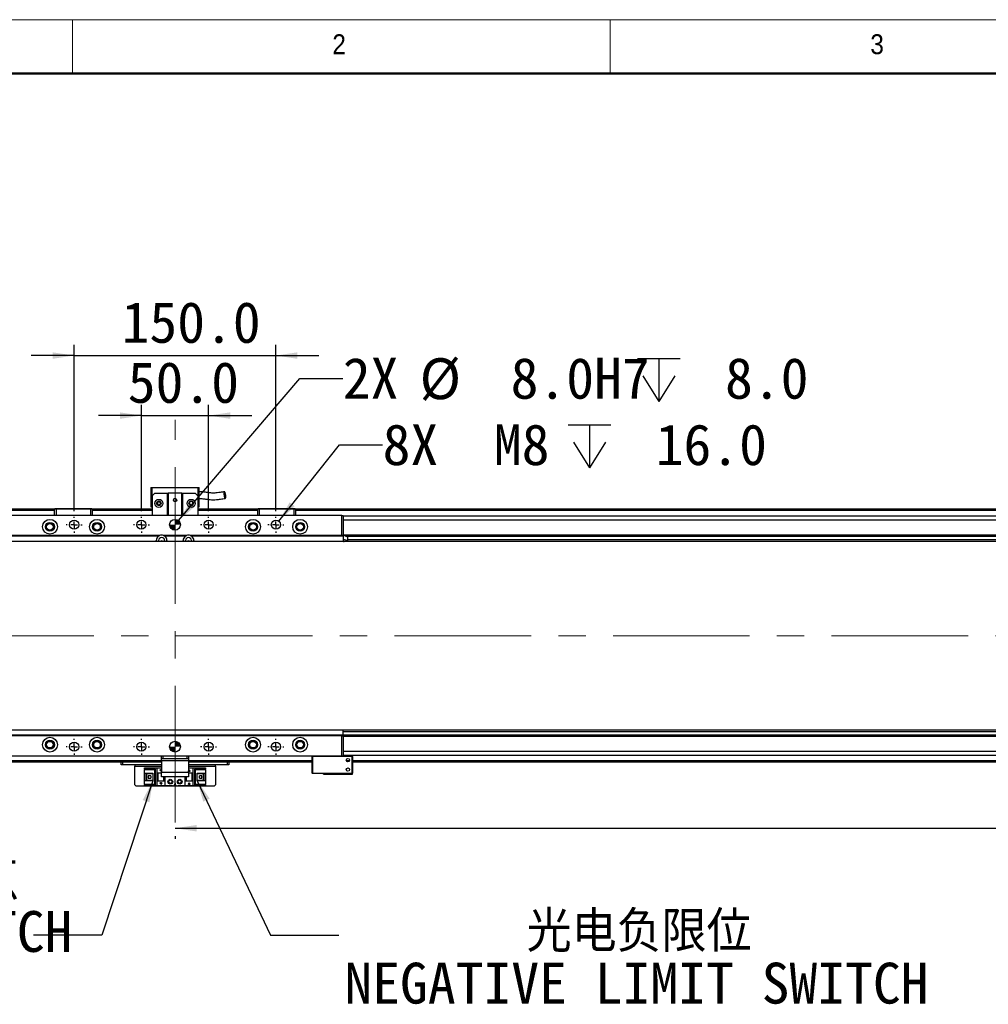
# Model space of a CAD drawing. Header units: millimetres. Extents: x 40 to 3320, y 40 to 2336.
# Tile 4 of 11: x 441 to 1161, y 1604 to 2336. Entities that reach past the tile are written whole.
import ezdxf

# ---------------------------------------------------------------- set-up
doc = ezdxf.new("R2010")
doc.units = ezdxf.units.MM
doc.header["$LTSCALE"] = 8
doc.linetypes.add('CENTERX2', pattern=[20.32, 12.7, -2.54, 2.54, -2.54])
doc.layers.add('DIMNS', color=7, linetype='Continuous')
doc.styles.add('SLDTEXTSTYLE0', font='Gothic.ttf', dxfattribs={"width": 0.913})
doc.styles.add('SLDTEXTSTYLE10', font='txt')
doc.styles.add('SLDTEXTSTYLE7', font='txt')
doc.styles.add('SLDTEXTSTYLE9', font='txt', dxfattribs={"bigfont": 'bigfont'})
doc.dimstyles.new('SLDDIMSTYLE0', dxfattribs={"dimtxt": 30.4, "dimasz": 16, "dimexe": 0, "dimexo": 0.0625, "dimgap": 7.6, "dimtad": 2, "dimdec": 1, "dimrnd": 1e-09, "dimzin": 4, "dimdsep": 46, "dimtxsty": 'SLDTEXTSTYLE7', "dimsah": 1, "dimcen": 0.09, "dimadec": 0, "dimazin": 1, "dimtfac": 1, "dimtdec": 1, "dimtmove": 0, "dimatfit": 0, "dimfxl": 0, "dimfrac": 2, "dimtolj": 1, "dimtzin": 12, "dimarcsym": 0})
doc.dimstyles.new('SLDDIMSTYLE1', dxfattribs={"dimtxt": 30.4, "dimasz": 16, "dimexe": 0, "dimexo": 0.0625, "dimgap": 7.6, "dimtad": 2, "dimdec": 1, "dimrnd": 1e-09, "dimzin": 4, "dimdsep": 46, "dimtxsty": 'SLDTEXTSTYLE7', "dimsah": 1, "dimcen": 0.09, "dimadec": 0, "dimazin": 1, "dimtfac": 1, "dimtdec": 1, "dimtofl": 0, "dimtmove": 0, "dimatfit": 3, "dimfxl": 0, "dimfrac": 2, "dimtolj": 1, "dimtzin": 12, "dimarcsym": 0})
doc.dimstyles.new('SLDDIMSTYLE3', dxfattribs={"dimtxt": 0.18, "dimasz": 16, "dimexe": 0, "dimexo": 0.0625, "dimgap": 0, "dimtad": 0, "dimtih": 1, "dimtoh": 1, "dimdec": 0, "dimrnd": 1e-09, "dimzin": 0, "dimdsep": 46, "dimtxsty": 'Standard', "dimsah": 1, "dimcen": 0.09, "dimadec": 0, "dimazin": 0, "dimtfac": 16, "dimtdec": 0, "dimtofl": 0, "dimtmove": 0, "dimatfit": 3, "dimfxl": 0, "dimfrac": 2, "dimtolj": 1, "dimtzin": 0, "dimarcsym": 0})
doc.dimstyles.new('SLDDIMSTYLE5', dxfattribs={"dimtxt": 30.4, "dimasz": 16, "dimexe": 0, "dimexo": 0.0625, "dimgap": 7.6, "dimtad": 0, "dimtih": 1, "dimtoh": 1, "dimdec": 1, "dimrnd": 1e-09, "dimzin": 4, "dimdsep": 46, "dimtxsty": 'SLDTEXTSTYLE7', "dimsah": 1, "dimcen": 0, "dimadec": 0, "dimazin": 1, "dimtfac": 1, "dimtdec": 1, "dimtofl": 0, "dimtmove": 0, "dimatfit": 3, "dimfxl": 0, "dimfrac": 2, "dimtolj": 1, "dimtzin": 12, "dimarcsym": 0})
doc.dimstyles.new('SLDDIMSTYLE6', dxfattribs={"dimtxt": 30.4, "dimasz": 16, "dimexe": 0, "dimexo": 0.0625, "dimgap": 7.6, "dimtad": 0, "dimtih": 1, "dimtoh": 1, "dimdec": 6, "dimrnd": 1e-09, "dimzin": 12, "dimdsep": 46, "dimtxsty": 'SLDTEXTSTYLE7', "dimsah": 1, "dimcen": 0, "dimadec": 0, "dimazin": 3, "dimtfac": 1, "dimtdec": 1, "dimtofl": 0, "dimtmove": 0, "dimatfit": 3, "dimfxl": 0, "dimfrac": 2, "dimtolj": 1, "dimtzin": 12, "dimarcsym": 0})

# ---------------------------------------------------------------- blocks, each defined once
blk = doc.blocks.new('_D_17')
at = {"layer": 'DIMNS'}
for p, q in [((531.35, 1970.69), (531.35, 2049.68)), ((581.35, 1970.69), (581.35, 2049.68)), ((531.35, 2041.68), (499.35, 2041.68)), ((531.35, 2041.68), (581.35, 2041.68)), ((581.35, 2041.68), (613.35, 2041.68))]:
    blk.add_line(p, q, dxfattribs=at)
for points in [[(531.35, 2041.68), (515.35, 2044.08), (515.35, 2039.28)], [(581.35, 2041.68), (597.35, 2039.28), (597.35, 2044.08)]]:
    blk.add_solid(points, dxfattribs=at)
at = {"layer": 'DIMNS', "insert": (521.2, 2081.57), "char_height": 30.4, "attachment_point": 1, "style": 'SLDTEXTSTYLE7'}
blk.add_mtext('50.0', dxfattribs=at)
blk = doc.blocks.new('_D_18')
at = {"layer": 'DIMNS'}
for p, q in [((481.35, 1970.69), (481.35, 2094.31)), ((631.35, 1970.69), (631.35, 2094.31)), ((481.35, 2086.31), (449.35, 2086.31)), ((481.35, 2086.31), (631.35, 2086.31)), ((631.35, 2086.31), (663.35, 2086.31))]:
    blk.add_line(p, q, dxfattribs=at)
for points in [[(481.35, 2086.31), (465.35, 2088.71), (465.35, 2083.91)], [(631.35, 2086.31), (647.35, 2083.91), (647.35, 2088.71)]]:
    blk.add_solid(points, dxfattribs=at)
at = {"layer": 'DIMNS', "insert": (516.6, 2126.19), "char_height": 30.4, "attachment_point": 1, "style": 'SLDTEXTSTYLE7'}
blk.add_mtext('150.0', dxfattribs=at)
blk = doc.blocks.new('SW_SYMBOL_HOLE_DEPTH')
at = {"layer": 'DIMNS', "color": 0}
for p, q in [((0, 7000), (6400, 7000)), ((3200, 7000), (3200, 600)), ((800, 4440), (3200, 600)), ((5600, 4440), (3200, 600))]:
    blk.add_line(p, q, dxfattribs=at)
blk = doc.blocks.new('_D_19')
at = {"layer": 'DIMNS'}
for p, q in [((558.94, 1963.57), (649.07, 2069.32)), ((649.07, 2069.32), (681.07, 2069.32))]:
    blk.add_line(p, q, dxfattribs=at)
blk.add_solid([(558.94, 1963.57), (571.15, 1974.19), (567.5, 1977.3)], dxfattribs=at)
at = {"layer": 'DIMNS', "xscale": 0.004985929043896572, "yscale": 0.004985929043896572, "zscale": 0.004985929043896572}
blk.add_blockref('SW_SYMBOL_HOLE_DEPTH', (900.14, 2049.19), dxfattribs=at)
at = {"layer": 'DIMNS', "char_height": 30.4, "attachment_point": 1, "style": 'SLDTEXTSTYLE7'}
for s, insert in [('2X ', (681.07, 2084.63)), ('%%c', (738.24, 2084.34)), (' 8.0H7', (785.21, 2084.63)), (' 8.0', (944.64, 2084.63))]:
    blk.add_mtext(s, dxfattribs=dict(at, insert=insert))
blk = doc.blocks.new('_D_20')
at = {"layer": 'DIMNS'}
for p, q in [((633.47, 1963.19), (678.7, 2019.97)), ((678.7, 2019.97), (710.7, 2019.97))]:
    blk.add_line(p, q, dxfattribs=at)
blk.add_solid([(633.47, 1963.19), (645.31, 1974.21), (641.56, 1977.2)], dxfattribs=at)
at = {"layer": 'DIMNS', "xscale": 0.004985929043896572, "yscale": 0.004985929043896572, "zscale": 0.004985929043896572}
blk.add_blockref('SW_SYMBOL_HOLE_DEPTH', (848.56, 1999.85), dxfattribs=at)
at = {"layer": 'DIMNS', "char_height": 30.4, "attachment_point": 1, "style": 'SLDTEXTSTYLE7'}
for s, insert in [('8X  M8 ', (710.7, 2035.29)), (' 16.0', (893.06, 2035.29))]:
    blk.add_mtext(s, dxfattribs=dict(at, insert=insert))
blk = doc.blocks.new('_D_22')
at = {"layer": 'DIMNS'}
for p, q in [((556.35, 1734.92), (2296.35, 1734.92)), ((556.35, 1729.12), (556.35, 1726.92)), ((2296.35, 1727.57), (2296.35, 1726.92))]:
    blk.add_line(p, q, dxfattribs=at)
for points in [[(556.35, 1734.92), (572.35, 1732.52), (572.35, 1737.32)], [(2296.35, 1734.92), (2280.35, 1737.32), (2280.35, 1732.52)]]:
    blk.add_solid(points, dxfattribs=at)
at = {"layer": 'DIMNS', "insert": (1435.23, 1774.81), "char_height": 30.4, "attachment_point": 1, "style": 'SLDTEXTSTYLE7'}
blk.add_mtext('1740.0', dxfattribs=at)
blk = doc.blocks.new('SW_NOTE_8')
at = {"layer": 'DIMNS', "color": 0, "char_height": 30.4, "attachment_point": 1}
for s, insert, style in [('  光电原点', (-198.44, 56.29), 'SLDTEXTSTYLE9'), ('HOME SWITCH', (-198.44, 17.89), 'SLDTEXTSTYLE10')]:
    blk.add_mtext(s, dxfattribs=dict(at, insert=insert, style=style))
blk = doc.blocks.new('SW_NOTE_9')
at = {"layer": 'DIMNS', "color": 0, "char_height": 30.4, "attachment_point": 1}
for s, insert, style in [('     光电负限位', (4.09, 17.95), 'SLDTEXTSTYLE9'), ('NEGATIVE LIMIT SWITCH', (4.09, -20.45), 'SLDTEXTSTYLE10')]:
    blk.add_mtext(s, dxfattribs=dict(at, insert=insert, style=style))
blk = doc.blocks.new('SW_CENTERMARKSYMBOL_0')
at = {"layer": 'DIMNS', "color": 0}
for p, q in [((-5.08, 0), (-5.94, 0)), ((0, 0), (-2.54, 0)), ((0, 5.08), (0, 5.94)), ((0, 0), (0, 2.54)), ((0, 0), (0, -2.54)), ((0, 0), (2.54, 0)), ((5.08, 0), (5.94, 0)), ((0, -5.08), (0, -5.94))]:
    blk.add_line(p, q, dxfattribs=at)
blk = doc.blocks.new('SW_CENTERMARKSYMBOL_1')
at = {"layer": 'DIMNS', "color": 0}
for p, q in [((-5.08, 0), (-5.94, 0)), ((0, 0), (-2.54, 0)), ((0, 5.08), (0, 5.94)), ((0, 0), (0, 2.54)), ((0, 0), (0, -2.54)), ((0, 0), (2.54, 0)), ((5.08, 0), (5.94, 0)), ((0, -5.08), (0, -5.94))]:
    blk.add_line(p, q, dxfattribs=at)
blk = doc.blocks.new('SW_CENTERMARKSYMBOL_2')
at = {"layer": 'DIMNS', "color": 0}
for p, q in [((-5.08, 0), (-5.94, 0)), ((0, 0), (-2.54, 0)), ((0, 5.08), (0, 5.94)), ((0, 0), (0, 2.54)), ((0, 0), (0, -2.54)), ((0, 0), (2.54, 0)), ((5.08, 0), (5.94, 0)), ((0, -5.08), (0, -5.94))]:
    blk.add_line(p, q, dxfattribs=at)
blk = doc.blocks.new('SW_CENTERMARKSYMBOL_3')
at = {"layer": 'DIMNS', "color": 0}
for p, q in [((-5.08, 0), (-5.94, 0)), ((0, 0), (-2.54, 0)), ((0, 5.08), (0, 5.94)), ((0, 0), (0, 2.54)), ((0, 0), (0, -2.54)), ((0, 0), (2.54, 0)), ((5.08, 0), (5.94, 0)), ((0, -5.08), (0, -5.94))]:
    blk.add_line(p, q, dxfattribs=at)
blk = doc.blocks.new('SW_CENTERMARKSYMBOL_4')
at = {"layer": 'DIMNS', "color": 0}
for p, q in [((-5.08, 0), (-5.94, 0)), ((0, 0), (-2.54, 0)), ((0, 5.08), (0, 5.94)), ((0, 0), (0, 2.54)), ((0, 0), (0, -2.54)), ((0, 0), (2.54, 0)), ((5.08, 0), (5.94, 0)), ((0, -5.08), (0, -5.94))]:
    blk.add_line(p, q, dxfattribs=at)
blk = doc.blocks.new('SW_CENTERMARKSYMBOL_5')
at = {"layer": 'DIMNS', "color": 0}
for p, q in [((-5.08, 0), (-5.94, 0)), ((0, 0), (-2.54, 0)), ((0, 5.08), (0, 5.94)), ((0, 0), (0, 2.54)), ((0, 0), (0, -2.54)), ((0, 0), (2.54, 0)), ((5.08, 0), (5.94, 0)), ((0, -5.08), (0, -5.94))]:
    blk.add_line(p, q, dxfattribs=at)
blk = doc.blocks.new('SW_CENTERMARKSYMBOL_6')
at = {"layer": 'DIMNS', "color": 0}
for p, q in [((-5.08, 0), (-5.94, 0)), ((0, 0), (-2.54, 0)), ((0, 5.08), (0, 5.94)), ((0, 0), (0, 2.54)), ((0, 0), (0, -2.54)), ((0, 0), (2.54, 0)), ((5.08, 0), (5.94, 0)), ((0, -5.08), (0, -5.94))]:
    blk.add_line(p, q, dxfattribs=at)
blk = doc.blocks.new('SW_CENTERMARKSYMBOL_7')
at = {"layer": 'DIMNS', "color": 0}
for p, q in [((-5.08, 0), (-5.94, 0)), ((0, 0), (-2.54, 0)), ((0, 5.08), (0, 5.94)), ((0, 0), (0, 2.54)), ((0, 0), (0, -2.54)), ((0, 0), (2.54, 0)), ((5.08, 0), (5.94, 0)), ((0, -5.08), (0, -5.94))]:
    blk.add_line(p, q, dxfattribs=at)
blk = doc.blocks.new('SW_DOWELSYMBOL_2')
at = {"linetype": 'Continuous', "lineweight": 18}
h = blk.add_hatch(color=0, dxfattribs=at)
edge = h.paths.add_edge_path(flags=0)
edge.add_arc((0, 0), 4, 180, 270)
edge.add_line((0, -4), (0, 0))
edge.add_line((0, 0), (-4, 0))
h = blk.add_hatch(color=0, dxfattribs=at)
edge = h.paths.add_edge_path(flags=0)
edge.add_arc((0, 0), 4, 0, 90)
edge.add_line((0, 4), (0, 0))
edge.add_line((0, 0), (4, 0))
at = {"layer": 'DIMNS', "color": 0}
blk.add_circle((0, 0), 4, dxfattribs=at)
blk = doc.blocks.new('SW_DOWELSYMBOL_3')
at = {"linetype": 'Continuous', "lineweight": 18}
h = blk.add_hatch(color=0, dxfattribs=at)
edge = h.paths.add_edge_path(flags=0)
edge.add_arc((0, 0), 4, 180, 270)
edge.add_line((0, -4), (0, 0))
edge.add_line((0, 0), (-4, 0))
h = blk.add_hatch(color=0, dxfattribs=at)
edge = h.paths.add_edge_path(flags=0)
edge.add_arc((0, 0), 4, 0, 90)
edge.add_line((0, 4), (0, 0))
edge.add_line((0, 0), (4, 0))
at = {"layer": 'DIMNS', "color": 0}
blk.add_circle((0, 0), 4, dxfattribs=at)

msp = doc.modelspace()

# ---------------------------------------------------------------- linework, layer by layer
at = {"color": 7, "linetype": 'Continuous', "lineweight": 18}
for p, q in [((3320, 2336), (40, 2336)), ((480, 2296), (480, 2336)), ((880, 2336), (880, 2296)), ((80, 2296), (3280, 2296))]:
    msp.add_line(p, q, dxfattribs=at)
at = {"color": 7, "linetype": 'Continuous', "lineweight": 50}
msp.add_line((3280, 2296), (80, 2296), dxfattribs=at)
at = {"color": 7, "linetype": 'Continuous', "lineweight": 25}
for p, q in [((538.3486719, 1988.3266009), (539.3486888, 1988.3266009)), ((538.3486719, 1988.3266009), (538.3486719, 1973.926603)), ((539.3486888, 1981.9266043), (539.3486888, 1988.3266009)), ((539.3486888, 1988.3266009), (573.3486981, 1988.3266009)), ((541.3486929, 1983.9266009), (539.3486888, 1981.9266043)), ((541.3486929, 1983.9266009), (550.8486898, 1983.9266009)), ((550.8486898, 1967.5266064), (550.8486898, 1983.9266009)), ((550.8486898, 1983.9266009), (551.3486833, 1983.9266009)), ((551.3486833, 1983.9266009), (551.3486833, 1967.5266064)), ((561.3486738, 1983.9266009), (551.3486833, 1983.9266009)), ((561.3486738, 1967.5266064), (561.3486738, 1983.9266009)), ((561.3486738, 1983.9266009), (561.8486971, 1983.9266009)), ((561.8486971, 1983.9266009), (561.8486971, 1967.5266064)), ((561.8486971, 1983.9266009), (571.348694, 1983.9266009)), ((573.3486981, 1981.9266043), (571.348694, 1983.9266009)), ((573.3486981, 1988.3266009), (574.3486852, 1988.3266009)), ((573.3486981, 1988.3266009), (573.3486981, 1981.9266043)), ((574.3486852, 1973.926603), (574.3486852, 1988.3266009)), ((539.3486888, 1981.9266043), (539.3486888, 1967.5266064)), ((573.3486981, 1981.9266043), (573.3486981, 1967.5266064)), ((466.8486685, 1972.0266006), (388.3486957, 1972.0266006)), ((388.3486957, 1971.5266071), (466.8486685, 1971.5266071)), ((466.8486685, 1972.226604), (467.1486885, 1972.5266017)), ((467.8486855, 1972.226604), (466.8486685, 1972.226604)), ((466.8486685, 1967.5266064), (466.8486685, 1972.226604)), ((467.1486885, 1972.5266017), (467.9729612, 1972.5266017)), ((467.8486855, 1972.226604), (467.9729612, 1972.5266017)), ((493.8486786, 1972.226604), (467.8486855, 1972.226604)), ((467.8486855, 1972.226604), (467.8486855, 1967.5266064)), ((467.9729612, 1972.5266017), (493.7244327, 1972.5266017)), ((493.8486786, 1972.226604), (493.7244327, 1972.5266017)), ((493.7244327, 1972.5266017), (494.5486755, 1972.5266017)), ((494.8486955, 1972.226604), (493.8486786, 1972.226604)), ((493.8486786, 1967.5266064), (493.8486786, 1972.226604)), ((494.5486755, 1972.5266017), (494.8486955, 1972.226604)), ((494.8486955, 1972.226604), (494.8486955, 1967.5266064)), ((539.3486888, 1972.0266006), (494.8486955, 1972.0266006)), ((494.8486955, 1971.8266047), (539.3486888, 1971.8266047)), ((494.8486955, 1971.6266013), (539.3486888, 1971.6266013)), ((494.8486955, 1971.5266071), (539.3486888, 1971.5266071)), ((538.3486719, 1973.926603), (539.3486888, 1973.926603)), ((573.3486981, 1973.926603), (574.3486852, 1973.926603)), ((617.8486914, 1972.0266006), (573.3486981, 1972.0266006)), ((573.3486981, 1971.8266047), (617.8486914, 1971.8266047)), ((573.3486981, 1971.6266013), (617.8486914, 1971.6266013)), ((573.3486981, 1971.5266071), (617.8486914, 1971.5266071)), ((617.8486914, 1972.226604), (618.1486816, 1972.5266017)), ((618.8486786, 1972.226604), (617.8486914, 1972.226604)), ((617.8486914, 1967.5266064), (617.8486914, 1972.226604)), ((618.1486816, 1972.5266017), (618.9729542, 1972.5266017)), ((618.8486786, 1972.226604), (618.9729542, 1972.5266017)), ((618.8486786, 1972.226604), (618.8486786, 1967.5266064)), ((644.8486716, 1972.226604), (618.8486786, 1972.226604)), ((618.9729542, 1972.5266017), (644.7244258, 1972.5266017)), ((644.8486716, 1972.226604), (644.7244258, 1972.5266017)), ((644.7244258, 1972.5266017), (645.5486686, 1972.5266017)), ((644.8486716, 1967.5266064), (644.8486716, 1972.226604)), ((645.8486886, 1972.226604), (644.8486716, 1972.226604)), ((645.5486686, 1972.5266017), (645.8486886, 1972.226604)), ((645.8486886, 1972.226604), (645.8486886, 1967.5266064)), ((2206.8487377, 1972.0266006), (645.8486886, 1972.0266006)), ((645.8486886, 1971.8266047), (2206.8487377, 1971.8266047)), ((645.8486886, 1971.6266013), (2206.8487377, 1971.6266013)), ((645.8486886, 1971.5266071), (2206.8487377, 1971.5266071)), ((680.3486765, 1967.5266064), (432.3486955, 1967.5266064)), ((680.3486765, 1952.5266058), (680.3486765, 1967.5266064)), ((680.3486765, 1967.5266064), (681.3486786, 1967.5266064)), ((681.3486786, 1967.5266064), (681.3486786, 1952.5266058)), ((2171.3486881, 1967.0266054), (681.3486786, 1967.0266054)), ((2439.8486585, 1948.0266042), (412.8487081, 1948.0266042)), ((543.9486773, 1952.0266048), (431.3486786, 1952.0266048)), ((544.8288293, 1952.5266058), (432.3486955, 1952.5266058)), ((542.34868, 1948.0266042), (542.34868, 1948.8266028)), ((544.0986724, 1948.0266042), (544.0986724, 1948.8266028)), ((564.8288102, 1952.5266058), (547.8685469, 1952.5266058)), ((548.598674, 1948.8266028), (548.598674, 1948.0266042)), ((563.948688, 1952.0266048), (548.7486691, 1952.0266048)), ((550.3486962, 1948.8266028), (550.3486962, 1948.0266042)), ((562.3486907, 1948.0266042), (562.3486907, 1948.8266028)), ((564.0986831, 1948.0266042), (564.0986831, 1948.8266028)), ((680.3486765, 1952.5266058), (567.8685577, 1952.5266058)), ((568.5986848, 1948.8266028), (568.5986848, 1948.0266042)), ((681.3486786, 1952.0266048), (568.7486798, 1952.0266048)), ((570.3486771, 1948.8266028), (570.3486771, 1948.0266042)), ((681.3486786, 1952.5266058), (680.3486765, 1952.5266058)), ((681.3486786, 1953.0266068), (2171.3486881, 1953.0266068)), ((681.3486786, 1952.5266058), (681.3486786, 1952.0266048)), ((681.3486786, 1952.0266048), (681.3486786, 1948.0266042)), ((2171.3486881, 1952.596604), (682.8335495, 1952.596604)), ((683.5992605, 1952.0225145), (2171.3486881, 1952.0225145)), ((684.7509415, 1948.500625), (684.9486948, 1951.328776)), ((2171.3486881, 1949.2446921), (684.8029614, 1949.2446921)), ((412.8487081, 1808.0266036), (2439.8486585, 1808.0266036)), ((681.3486786, 1804.0266029), (681.3486786, 1808.0266036)), ((681.3486786, 1804.0266029), (431.3486786, 1804.0266029)), ((680.3486765, 1803.5266019), (432.3486955, 1803.5266019)), ((680.3486765, 1788.5266013), (680.3486765, 1803.5266019)), ((680.3486765, 1803.5266019), (681.3486786, 1803.5266019)), ((681.3486786, 1806.8085156), (2167.8943605, 1806.8085156)), ((2169.0981359, 1804.0306933), (681.3486786, 1804.0306933)), ((681.3486786, 1804.0266029), (681.3486786, 1803.5266019)), ((681.3486786, 1803.5266019), (681.3486786, 1788.5266013)), ((2169.8638172, 1803.4566037), (681.3486786, 1803.4566037)), ((2171.3486881, 1803.0266009), (681.3486786, 1803.0266009)), ((680.3486765, 1788.5266013), (432.3486955, 1788.5266013)), ((546.3486881, 1786.5266047), (546.3486881, 1788.5266013)), ((547.3486752, 1786.5266047), (546.3486881, 1786.5266047)), ((546.3486881, 1785.0266017), (546.3486881, 1786.5266047)), ((547.3486752, 1788.5266013), (547.3486752, 1786.5266047)), ((565.3486819, 1786.5266047), (547.3486752, 1786.5266047)), ((565.3486819, 1786.5266047), (565.3486819, 1788.5266013)), ((566.348669, 1786.5266047), (565.3486819, 1786.5266047)), ((566.348669, 1788.5266013), (566.348669, 1786.5266047)), ((566.348669, 1786.5266047), (566.348669, 1785.0266017)), ((658.6486966, 1788.5266013), (658.3486766, 1788.2266037)), ((658.3486766, 1775.8266024), (658.3486766, 1788.2266037)), ((658.6486966, 1788.2266037), (658.3486766, 1788.2266037)), ((658.6486966, 1788.2266037), (658.7729425, 1788.5266013)), ((658.6486966, 1788.2266037), (658.6486966, 1775.8266024)), ((688.0486877, 1788.2266037), (658.6486966, 1788.2266037)), ((681.3486786, 1788.5266013), (680.3486765, 1788.5266013)), ((2171.3486881, 1789.0266023), (681.3486786, 1789.0266023)), ((681.3486786, 1788.8266064), (688.3486778, 1788.8266064)), ((681.3486786, 1788.5266013), (687.924412, 1788.5266013)), ((688.0486877, 1788.2266037), (687.924412, 1788.5266013)), ((687.924412, 1788.5266013), (688.0486877, 1788.5266013)), ((688.3486778, 1788.2266037), (688.0486877, 1788.5266013)), ((688.0486877, 1775.8266024), (688.0486877, 1788.2266037)), ((688.3486778, 1788.2266037), (688.0486877, 1788.2266037)), ((688.3486778, 1788.2266037), (688.3486778, 1788.8266064)), ((688.3486778, 1788.2266037), (688.3486778, 1775.8266024)), ((546.3486881, 1784.0266071), (388.3486957, 1784.0266071)), ((516.3486869, 1782.026603), (516.3486869, 1784.0266071)), ((517.348674, 1782.026603), (516.3486869, 1782.026603)), ((517.348674, 1784.0266071), (517.348674, 1782.026603)), ((546.3486881, 1782.026603), (517.348674, 1782.026603)), ((526.3486774, 1782.026603), (526.3486774, 1781.026601)), ((526.3486774, 1767.2266058), (526.3486774, 1781.026601)), ((533.6486966, 1778.9266027), (533.6486966, 1779.7266014)), ((533.6486966, 1779.7266014), (542.8486735, 1779.7266014)), ((541.9486732, 1778.9266027), (533.6486966, 1778.9266027)), ((533.6486966, 1778.9266027), (533.6486966, 1778.4266017)), ((541.4486796, 1778.4266017), (541.9486732, 1778.9266027)), ((541.9486732, 1767.1266041), (541.9486732, 1778.9266027)), ((542.8486735, 1779.7266014), (542.8486735, 1776.0266058)), ((542.8486735, 1779.7266014), (546.3486881, 1779.7266014)), ((566.348669, 1785.0266017), (546.3486881, 1785.0266017)), ((546.3486881, 1785.0266017), (546.3486881, 1776.5266068)), ((566.348669, 1785.0266017), (566.348669, 1776.5266068)), ((658.3486766, 1784.0266071), (566.348669, 1784.0266071)), ((595.3486831, 1782.026603), (566.348669, 1782.026603)), ((566.348669, 1779.7266014), (569.8486836, 1779.7266014)), ((569.8486836, 1776.0266058), (569.8486836, 1779.7266014)), ((569.8486836, 1779.7266014), (579.0486903, 1779.7266014)), ((579.0486903, 1778.9266027), (570.7486839, 1778.9266027)), ((570.7486839, 1778.9266027), (571.2486775, 1778.4266017)), ((570.7486839, 1778.9266027), (570.7486839, 1767.1266041)), ((579.0486903, 1779.7266014), (579.0486903, 1778.9266027)), ((579.0486903, 1778.4266017), (579.0486903, 1778.9266027)), ((586.3486797, 1781.026601), (586.3486797, 1782.026603)), ((586.3486797, 1781.026601), (586.3486797, 1767.2266058)), ((595.3486831, 1782.026603), (595.3486831, 1784.0266071)), ((596.3486702, 1782.026603), (595.3486831, 1782.026603)), ((596.3486702, 1784.0266071), (596.3486702, 1782.026603)), ((2169.3487138, 1784.0266071), (688.3486778, 1784.0266071)), ((541.4486796, 1778.4266017), (533.6486966, 1778.4266017)), ((533.6486966, 1775.8266024), (533.6486966, 1778.4266017)), ((533.6486966, 1775.8266024), (539.8486824, 1775.8266024)), ((533.6486966, 1770.2266045), (533.6486966, 1775.8266024)), ((534.9486739, 1770.2266045), (534.9486739, 1775.8266024)), ((535.4486973, 1775.4766039), (535.4486973, 1775.8266024)), ((539.8486824, 1775.4766039), (535.4486973, 1775.4766039)), ((535.4486973, 1770.5766029), (535.4486973, 1775.4766039)), ((538.2486851, 1773.8266058), (536.4086897, 1773.8266058)), ((536.4086897, 1773.8266058), (536.4086897, 1772.2266011)), ((536.4086897, 1772.2266011), (538.2486851, 1772.2266011)), ((538.2486851, 1773.8266058), (538.2486851, 1772.2266011)), ((539.8486824, 1775.8266024), (539.8486824, 1770.2266045)), ((541.4486796, 1767.6266051), (541.4486796, 1778.4266017)), ((542.8486735, 1776.0266058), (546.3486881, 1776.0266058)), ((542.8486735, 1776.0266058), (542.8486735, 1770.0266011)), ((543.3486969, 1776.0266058), (543.3486969, 1770.0266011)), ((543.6486871, 1776.0266058), (543.6486871, 1770.0266011)), ((545.2486844, 1778.2266058), (545.4486878, 1778.2266058)), ((545.8486945, 1777.0266004), (545.2486844, 1778.2266058)), ((545.4486878, 1778.6266051), (546.2486715, 1778.6266051)), ((545.4486878, 1778.2266058), (545.4486878, 1778.6266051)), ((546.3486881, 1778.0266024), (545.8486945, 1777.0266004)), ((546.2486715, 1778.6266051), (546.2486715, 1778.2266058)), ((546.2486715, 1778.2266058), (546.3486881, 1778.2266058)), ((546.3486881, 1776.5266068), (566.348669, 1776.5266068)), ((546.3486881, 1773.0266071), (546.3486881, 1776.5266068)), ((566.348669, 1773.0266071), (546.3486881, 1773.0266071)), ((548.0486722, 1770.0266011), (548.0486722, 1773.0266071)), ((548.3486921, 1770.0266011), (548.3486921, 1773.0266071)), ((548.8486857, 1773.0266071), (548.8486857, 1770.0266011)), ((556.3486786, 1768.3266021), (556.3486786, 1773.0266071)), ((563.8486714, 1770.0266011), (563.8486714, 1773.0266071)), ((564.3486948, 1773.0266071), (564.3486948, 1770.0266011)), ((564.6486849, 1773.0266071), (564.6486849, 1770.0266011)), ((566.348669, 1777.6266031), (566.8486924, 1778.6266051)), ((566.4486856, 1777.4266071), (566.348669, 1777.4266071)), ((566.348669, 1776.5266068), (566.348669, 1773.0266071)), ((566.348669, 1776.0266058), (569.8486836, 1776.0266058)), ((566.4486856, 1777.0266004), (566.4486856, 1777.4266071)), ((567.2486693, 1777.0266004), (566.4486856, 1777.0266004)), ((566.8486924, 1778.6266051), (567.4486727, 1777.4266071)), ((567.2486693, 1777.4266071), (567.2486693, 1777.0266004)), ((567.4486727, 1777.4266071), (567.2486693, 1777.4266071)), ((569.04867, 1770.0266011), (569.04867, 1776.0266058)), ((569.34869, 1770.0266011), (569.34869, 1776.0266058)), ((569.8486836, 1770.0266011), (569.8486836, 1776.0266058)), ((571.2486775, 1778.4266017), (571.2486775, 1767.6266051)), ((579.0486903, 1778.4266017), (571.2486775, 1778.4266017)), ((572.8486747, 1775.8266024), (579.0486903, 1775.8266024)), ((572.8486747, 1770.2266045), (572.8486747, 1775.8266024)), ((577.2486896, 1775.4766039), (572.8486747, 1775.4766039)), ((576.2886972, 1773.8266058), (574.448672, 1773.8266058)), ((574.448672, 1772.2266011), (574.448672, 1773.8266058)), ((574.448672, 1772.2266011), (576.2886972, 1772.2266011)), ((576.2886972, 1772.2266011), (576.2886972, 1773.8266058)), ((577.2486896, 1775.8266024), (577.2486896, 1775.4766039)), ((577.2486896, 1775.4766039), (577.2486896, 1770.5766029)), ((577.7486832, 1775.8266024), (577.7486832, 1770.2266045)), ((579.0486903, 1778.4266017), (579.0486903, 1775.8266024)), ((579.0486903, 1775.8266024), (579.0486903, 1770.2266045)), ((658.3486766, 1775.8266024), (658.6486966, 1775.8266024)), ((658.6486966, 1775.5266048), (658.3486766, 1775.8266024)), ((658.6486966, 1775.8266024), (688.0486877, 1775.8266024)), ((658.6486966, 1775.8266024), (658.7729425, 1775.5266048)), ((658.7729425, 1775.5266048), (658.6486966, 1775.5266048)), ((687.924412, 1775.5266048), (658.7729425, 1775.5266048)), ((666.8486864, 1775.2266071), (666.8486864, 1775.5266048)), ((666.8486864, 1775.2266071), (688.3486778, 1775.2266071)), ((688.0486877, 1775.8266024), (687.924412, 1775.5266048)), ((688.0486877, 1775.5266048), (687.924412, 1775.5266048)), ((688.0486877, 1775.8266024), (688.3486778, 1775.8266024)), ((688.3486778, 1775.8266024), (688.0486877, 1775.5266048)), ((688.3486778, 1775.2266071), (688.3486778, 1775.8266024)), ((526.3486774, 1767.2266058), (527.3486943, 1766.2266038)), ((585.3486926, 1766.2266038), (527.3486943, 1766.2266038)), ((539.8486824, 1770.2266045), (533.6486966, 1770.2266045)), ((533.6486966, 1767.6266051), (533.6486966, 1770.2266045)), ((533.6486966, 1767.6266051), (541.4486796, 1767.6266051)), ((533.6486966, 1767.6266051), (533.6486966, 1767.1266041)), ((533.6486966, 1767.1266041), (541.9486732, 1767.1266041)), ((533.6486966, 1766.3266055), (533.6486966, 1767.1266041)), ((542.8486735, 1766.3266055), (533.6486966, 1766.3266055)), ((535.4486973, 1770.2266045), (535.4486973, 1770.5766029)), ((535.4486973, 1770.5766029), (539.8486824, 1770.5766029)), ((541.9486732, 1767.1266041), (541.4486796, 1767.6266051)), ((548.8486857, 1770.0266011), (542.8486735, 1770.0266011)), ((542.8486735, 1770.0266011), (542.8486735, 1766.3266055)), ((548.8486857, 1766.3266055), (542.8486735, 1766.3266055)), ((545.2486844, 1768.6266072), (545.4486878, 1768.6266072)), ((545.8486945, 1767.4266018), (545.2486844, 1768.6266072)), ((545.4486878, 1769.0266065), (546.2486715, 1769.0266065)), ((545.4486878, 1768.6266072), (545.4486878, 1769.0266065)), ((546.4486749, 1768.6266072), (545.8486945, 1767.4266018)), ((546.2486715, 1769.0266065), (546.2486715, 1768.6266072)), ((546.2486715, 1768.6266072), (546.4486749, 1768.6266072)), ((548.8486857, 1770.0266011), (548.8486857, 1766.3266055)), ((554.3486745, 1766.3266055), (548.8486857, 1766.3266055)), ((563.8486714, 1766.3266055), (558.3486826, 1766.3266055)), ((563.8486714, 1766.3266055), (563.8486714, 1770.0266011)), ((569.8486836, 1770.0266011), (563.8486714, 1770.0266011)), ((569.8486836, 1766.3266055), (563.8486714, 1766.3266055)), ((566.2486822, 1767.8266011), (566.8486924, 1769.0266065)), ((566.4486856, 1767.8266011), (566.2486822, 1767.8266011)), ((566.4486856, 1767.4266018), (566.4486856, 1767.8266011)), ((567.2486693, 1767.4266018), (566.4486856, 1767.4266018)), ((566.8486924, 1769.0266065), (567.4486727, 1767.8266011)), ((567.2486693, 1767.8266011), (567.2486693, 1767.4266018)), ((567.4486727, 1767.8266011), (567.2486693, 1767.8266011)), ((569.8486836, 1766.3266055), (569.8486836, 1770.0266011)), ((579.0486903, 1766.3266055), (569.8486836, 1766.3266055)), ((571.2486775, 1767.6266051), (570.7486839, 1767.1266041)), ((570.7486839, 1767.1266041), (579.0486903, 1767.1266041)), ((571.2486775, 1767.6266051), (579.0486903, 1767.6266051)), ((572.8486747, 1770.5766029), (577.2486896, 1770.5766029)), ((579.0486903, 1770.2266045), (572.8486747, 1770.2266045)), ((577.2486896, 1770.5766029), (577.2486896, 1770.2266045)), ((579.0486903, 1770.2266045), (579.0486903, 1767.6266051)), ((579.0486903, 1767.1266041), (579.0486903, 1767.6266051)), ((579.0486903, 1767.1266041), (579.0486903, 1766.3266055)), ((585.3486926, 1766.2266038), (586.3486797, 1767.2266058))]:
    msp.add_line(p, q, dxfattribs=at)
at = {"color": 8, "linetype": 'Continuous', "lineweight": 25}
for p, q in [((466.8486685, 1971.0266061), (388.3486957, 1971.0266061)), ((539.3486888, 1971.0266061), (494.8486955, 1971.0266061)), ((617.8486914, 1971.0266061), (573.3486981, 1971.0266061)), ((2206.8487377, 1971.0266061), (645.8486886, 1971.0266061)), ((2171.3486881, 1964.0266068), (681.3486786, 1964.0266068)), ((2171.3486881, 1792.0266009), (681.3486786, 1792.0266009)), ((546.3486881, 1785.0266017), (388.3486957, 1785.0266017)), ((526.3486774, 1781.026601), (546.3486881, 1781.026601)), ((658.3486766, 1785.0266017), (566.348669, 1785.0266017)), ((566.348669, 1781.026601), (586.3486797, 1781.026601)), ((685.9943242, 1785.0266017), (683.7030322, 1785.0266017)), ((2169.3487138, 1785.0266017), (688.3486778, 1785.0266017))]:
    msp.add_line(p, q, dxfattribs=at)
at = {"color": 7, "linetype": 'Continuous', "lineweight": 25, "flags": 128}
for points in [[(684.9486948, 1951.328776), (684.7776295, 1951.397895), (684.2904509, 1951.5947319), (683.5613371, 1951.889313), (682.7012868, 1952.2367932), (681.8412364, 1952.5842733), (681.3486786, 1952.7832783)], [(684.7509415, 1948.500625), (684.5851512, 1948.5676057), (684.1057659, 1948.761291), (683.3647312, 1949.0606926), (682.4423493, 1949.4333557), (681.4385624, 1949.8389132), (681.3486786, 1949.8752273)]]:
    msp.add_lwpolyline(points, dxfattribs=at)
at = {"color": 8, "linetype": 'Continuous', "lineweight": 25, "flags": 128}
msp.add_lwpolyline([(681.3486786, 1948.3138017), (681.6263617, 1948.2016183), (682.0595235, 1948.0266042)], dxfattribs=at)
at = {"color": 7, "linetype": 'Continuous', "lineweight": 25}
for centre, radius in [((544.3486833, 1976.426604), 3), ((544.3486833, 1976.426604), 1.7), ((544.3486833, 1976.426604), 1.6), ((556.3486833, 1978.926604), 1.25), ((568.3486833, 1976.426604), 3), ((568.3486833, 1976.426604), 1.7), ((568.3486833, 1976.426604), 1.6), ((463.3486833, 1959.026604), 5.5), ((463.3486833, 1959.026604), 3.3), ((463.3486833, 1959.026604), 3), ((481.3486833, 1960.526604), 3.4), ((498.3486833, 1959.026604), 5.5), ((498.3486833, 1959.026604), 3.3), ((498.3486833, 1959.026604), 3), ((531.3486833, 1960.526604), 3.4), ((556.3486833, 1960.526604), 4), ((581.3486833, 1960.526604), 3.4), ((614.3486833, 1959.026604), 5.5), ((614.3486833, 1959.026604), 3.3), ((614.3486833, 1959.026604), 3), ((631.3486833, 1960.526604), 3.4), ((649.3486833, 1959.026604), 5.5), ((649.3486833, 1959.026604), 3.3), ((649.3486833, 1959.026604), 3), ((463.3486833, 1959.026604), 2.4585), ((498.3486833, 1959.026604), 2.4585), ((614.3486833, 1959.026604), 2.4585), ((649.3486833, 1959.026604), 2.4585), ((463.3486833, 1797.026604), 5.5), ((498.3486833, 1797.026604), 5.5), ((614.3486833, 1797.026604), 5.5), ((649.3486833, 1797.026604), 5.5), ((463.3486833, 1797.026604), 3.3), ((463.3486833, 1797.026604), 3), ((463.3486833, 1797.026604), 2.4585), ((481.3486833, 1795.526604), 3.4), ((498.3486833, 1797.026604), 3.3), ((498.3486833, 1797.026604), 3), ((498.3486833, 1797.026604), 2.4585), ((531.3486833, 1795.526604), 3.4), ((556.3486833, 1795.526604), 4), ((581.3486833, 1795.526604), 3.4), ((614.3486833, 1797.026604), 3.3), ((614.3486833, 1797.026604), 3), ((614.3486833, 1797.026604), 2.4585), ((631.3486833, 1795.526604), 3.4), ((649.3486833, 1797.026604), 3.3), ((649.3486833, 1797.026604), 3), ((649.3486833, 1797.026604), 2.4585), ((684.8486833, 1785.526604), 1.25), ((684.8486833, 1778.526604), 1.25), ((552.8486833, 1769.526604), 1.75), ((552.8486833, 1769.526604), 1.25), ((559.8486833, 1769.526604), 1.75), ((559.8486833, 1769.526604), 1.25)]:
    msp.add_circle(centre, radius, dxfattribs=at)
for centre, radius, start, end in [((546.3486833, 1948.826604), 4, 126.8698976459, 180), ((546.3486833, 1948.826604), 2.25, 0, 180), ((546.3486833, 1948.826604), 4, 67.6683549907, 112.3316450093), ((546.3486833, 1946.926604), 1.65, 90, 138.1896851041), ((546.3486833, 1946.926604), 1.65, 41.8103148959, 90), ((546.3486833, 1948.826604), 4, 0, 53.1301023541), ((566.3486833, 1948.826604), 4, 126.8698976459, 180), ((566.3486833, 1948.826604), 2.25, 0, 180), ((566.3486833, 1948.826604), 4, 67.6683549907, 112.3316450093), ((566.3486833, 1946.926604), 1.65, 90, 138.1896851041), ((566.3486833, 1946.926604), 1.65, 41.8103148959, 90), ((566.3486833, 1948.826604), 4, 0, 53.1301023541), ((682.1630459, 1950.9046155), 1.82, 30.1224828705, 105.8673084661), ((681.6912289, 1949.7368274), 3.3, 328.7850945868, 338.0000000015), ((554.3486833, 1768.326604), 2, 270, 0), ((558.3486833, 1768.326604), 2, 180, 270)]:
    msp.add_arc(centre, radius, start, end, dxfattribs=at)
for points, knots in [([(593.0904717, 1985.0780584), (592.0461753, 1984.9121799), (590.2260732, 1984.6230708), (587.8475667, 1984.2522496), (586.037026, 1984.1080025), (584.4528066, 1984.0799089), (582.6829303, 1984.159956), (580.8283024, 1984.3818571), (578.9308198, 1984.667906), (577.4110666, 1984.8896138), (575.9905895, 1985.024717), (575.0467725, 1985.0772381), (574.4895123, 1985.0547747), (574.3486852, 1985.0490979)], [0, 0, 0, 0, 0.1728202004, 0.3012079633, 0.394507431, 0.4621978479, 0.5503028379, 0.6704383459, 0.7542679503, 0.8531344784, 0.912495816, 0.9778865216, 1, 1, 1, 1]), ([(592.708704, 1983.9160062), (592.7350539, 1984.1651065), (592.7878127, 1984.6638642), (592.9656455, 1985.0687523), (593.1882793, 1985.1100647), (593.4201856, 1984.8299255), (593.6361154, 1984.3190428), (593.8234299, 1983.625679), (593.9636815, 1982.8184007), (594.0412462, 1981.9791331), (594.0451913, 1981.2003317), (593.9724231, 1980.5795017), (593.8312078, 1980.1886679), (593.632197, 1980.1016764), (593.4311138, 1980.2058465), (593.2415872, 1980.5503329), (593.0716422, 1981.0812971), (592.9203833, 1981.8149064), (592.8089977, 1982.5611055), (592.7354272, 1983.1051347), (592.7070142, 1983.3640596), (592.6953989, 1983.4491102), (592.6954536, 1983.4714356), (592.6943323, 1983.5456066), (592.6969928, 1983.7017334), (592.7042116, 1983.8338125), (592.708704, 1983.9160062)], [0, 0, 0, 0, 0.06481716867, 0.12977925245, 0.18973193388, 0.24261852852, 0.29441310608, 0.34624323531, 0.39872419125, 0.45219960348, 0.50660097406, 0.56145226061, 0.61605166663, 0.66977234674, 0.72706872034, 0.76537677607, 0.80369105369, 0.85890884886, 0.91422879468, 0.94955430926, 0.96400150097, 0.96485075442, 0.96575868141, 0.96871011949, 0.98052811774, 1, 1, 1, 1]), ([(544.1361339, 1975.2964221), (544.007222, 1975.3180074), (543.7487929, 1975.3612795), (543.4102843, 1975.5846309), (543.1503508, 1975.9038313), (543.0017071, 1976.3064959), (542.9888984, 1976.750457), (543.1241751, 1977.1871769), (543.383087, 1977.5588643), (543.6271018, 1977.7218469), (543.7413723, 1977.7981706)], [0, 0, 0, 0, 0.1153599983, 0.231261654, 0.3517837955, 0.477012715, 0.6065258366, 0.7402448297, 0.8783584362, 1, 1, 1, 1]), ([(544.348684, 1975.276529), (544.3526972, 1975.2765441), (544.472921, 1975.2769972), (544.7105057, 1975.316154), (545.0263954, 1975.4754931), (545.2803425, 1975.7223152), (545.4486114, 1976.0338371), (545.515785, 1976.381503), (545.4755976, 1976.7332948), (545.3318974, 1977.0568899), (545.0978525, 1977.3225694), (544.794959, 1977.50597), (544.4509905, 1977.5900347), (544.0976593, 1977.5671855), (543.7674008, 1977.4395629), (543.4905109, 1977.2188718), (543.2925453, 1976.9252972), (543.1917153, 1976.5858522), (543.1971854, 1976.2319533), (543.3083197, 1975.8953807), (543.5154733, 1975.6095906), (543.7978972, 1975.3915283), (544.0233903, 1975.3281236), (544.1361339, 1975.2964221)], [0, 0, 0, 0, 0.0017236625, 0.0516363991, 0.1015511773, 0.1514627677, 0.2013769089, 0.2512929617, 0.3012074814, 0.3511192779, 0.4010328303, 0.45094717, 0.500864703, 0.5507765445, 0.6006885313, 0.6506023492, 0.7005183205, 0.7504319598, 0.8003427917, 0.8502550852, 0.9001706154, 0.9500866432, 1, 1, 1, 1]), ([(544.9559958, 1977.7981706), (545.0874053, 1977.7080466), (545.3562695, 1977.5236529), (545.6166921, 1977.0999086), (545.7233602, 1976.624369), (545.6608237, 1976.1556858), (545.4495701, 1975.7515236), (545.1247806, 1975.4571825), (544.8068293, 1975.3235286), (544.6153159, 1975.3023885), (544.561264, 1975.2964221)], [0, 0, 0, 0, 0.14079328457, 0.28806335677, 0.4304361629, 0.56794328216, 0.7005929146, 0.82847918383, 0.95159072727, 1, 1, 1, 1]), ([(568.2203443, 1975.2938963), (568.164147, 1975.2960329), (567.9708074, 1975.3033835), (567.6447094, 1975.4150842), (567.3031245, 1975.6847706), (567.0663718, 1976.071422), (566.9733502, 1976.5317314), (567.0464284, 1977.0127804), (567.2873852, 1977.4527275), (567.558861, 1977.6931365), (567.7233644, 1977.7877974), (567.7413911, 1977.7981706)], [0, 0, 0, 0, 0.0488390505, 0.1680245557, 0.2919232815, 0.4205437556, 0.5539589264, 0.6921636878, 0.8349292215, 0.9819111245, 1, 1, 1, 1]), ([(568.1361229, 1975.2964221), (568.0043617, 1975.3355406), (567.7587237, 1975.4084681), (567.4856269, 1975.6447651), (567.3183705, 1975.8921379), (567.2184456, 1976.1600635), (567.1940694, 1976.3697287), (567.2007961, 1976.5014881), (567.2031217, 1976.5272186), (567.2035337, 1976.5324884), (567.2037832, 1976.5344411), (567.2037871, 1976.535039), (567.2037871, 1976.5348937), (567.2037871, 1976.5348799)], [0, 0, 0, 0, 0.23692916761, 0.44169914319, 0.61423492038, 0.75450443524, 0.9380799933, 0.98296444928, 0.98978647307, 0.9952062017, 0.99755131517, 0.99976807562, 1, 1, 1, 1]), ([(568.561253, 1975.2964221), (568.7007228, 1975.3209908), (568.979916, 1975.3701731), (569.3320694, 1975.6237914), (569.5825268, 1975.9697729), (569.7066193, 1976.3802164), (569.6967383, 1976.8081673), (569.5567499, 1977.2107416), (569.30834, 1977.5619029), (569.073488, 1977.7193802), (568.9559848, 1977.7981706)], [0, 0, 0, 0, 0.12480639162, 0.24983984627, 0.37485580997, 0.4998548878, 0.62483924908, 0.74982507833, 0.87483029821, 1, 1, 1, 1]), ([(574.3486852, 1980.04084), (574.7178118, 1980.0568621), (575.6053397, 1980.0953855), (576.976605, 1979.9158946), (578.3931465, 1979.7151301), (579.6690125, 1979.5228156), (580.7691973, 1979.3756861), (581.722146, 1979.2702325), (582.9678234, 1979.1614413), (584.7964939, 1979.0841412), (587.3962393, 1979.1823748), (590.3954169, 1979.6008463), (592.5335492, 1979.9501415), (593.6612458, 1980.1343672)], [0, 0, 0, 0, 0.0561687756, 0.1350521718, 0.2093722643, 0.2758303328, 0.3326390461, 0.3788414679, 0.4216802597, 0.5224866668, 0.6560409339, 0.8185886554, 1, 1, 1, 1]), ([(543.9486773, 1952.0266048), (544.080969, 1952.1188154), (544.308172, 1952.2771816), (544.5748208, 1952.413637), (544.7262581, 1952.4832911), (544.7968189, 1952.5134116), (544.8261076, 1952.5254919), (544.8281429, 1952.5263249), (544.8288293, 1952.5266058)], [0, 0, 0, 0, 0.4008190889, 0.6883827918, 0.797990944, 0.9084166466, 0.9691143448, 1, 1, 1, 1]), ([(547.8685469, 1952.5266058), (547.8712058, 1952.525519), (547.8772757, 1952.5230378), (547.9349596, 1952.4989852), (548.0808737, 1952.4341333), (548.3688066, 1952.290206), (548.60818, 1952.1240956), (548.7486691, 1952.0266048)], [0, 0, 0, 0, 0.0601548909, 0.137323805, 0.2750610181, 0.5745307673, 1, 1, 1, 1]), ([(563.948688, 1952.0266048), (563.9682181, 1952.0410831), (564.1254404, 1952.1576369), (564.3570995, 1952.3014626), (564.6183164, 1952.4348795), (564.7531861, 1952.4950729), (564.817147, 1952.5218081), (564.8286026, 1952.5265664), (564.8288028, 1952.5266044), (564.8288102, 1952.5266058)], [0, 0, 0, 0, 0.0606186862, 0.4879953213, 0.677168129, 0.8679539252, 0.9324272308, 0.9975113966, 1, 1, 1, 1]), ([(567.8685577, 1952.5266058), (567.8707937, 1952.5256907), (567.8760097, 1952.5235561), (567.9276946, 1952.5020165), (568.0624412, 1952.4428605), (568.3413629, 1952.303258), (568.5925925, 1952.1431155), (568.7407204, 1952.0325461), (568.7486798, 1952.0266048)], [0, 0, 0, 0, 0.0553578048, 0.1291352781, 0.258709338, 0.5391441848, 0.9752367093, 1, 1, 1, 1])]:
    msp.add_open_spline(points, degree=3, knots=knots, dxfattribs=at)
at = {"layer": 'DIMNS', "linetype": 'CENTERX2', "lineweight": 18}
for p, q in [((556.3486833, 1739.280143), (556.3486833, 2038.5377199)), ((2609.1958361, 1878.026604), (234.195054, 1878.026604))]:
    msp.add_line(p, q, dxfattribs=at)

# ---------------------------------------------------------------- block references
at = {"layer": 'DIMNS'}
for name, p in [('SW_CENTERMARKSYMBOL_0', (481.3486833, 1960.526604)), ('SW_CENTERMARKSYMBOL_1', (531.3486833, 1960.526604)), ('SW_DOWELSYMBOL_2', (556.3486833, 1960.526604)), ('SW_CENTERMARKSYMBOL_2', (581.3486833, 1960.526604)), ('SW_CENTERMARKSYMBOL_3', (631.3486833, 1960.526604)), ('SW_CENTERMARKSYMBOL_4', (481.3486833, 1795.526604)), ('SW_CENTERMARKSYMBOL_5', (531.3486833, 1795.526604)), ('SW_CENTERMARKSYMBOL_6', (581.3486833, 1795.526604)), ('SW_CENTERMARKSYMBOL_7', (631.3486833, 1795.526604)), ('SW_DOWELSYMBOL_3', (556.3486833, 1795.526604)), ('SW_NOTE_8', (451.0060525, 1655.4680331)), ('SW_NOTE_9', (678.2115385, 1655.4064965))]:
    msp.add_blockref(name, p, dxfattribs=at)

# ---------------------------------------------------------------- texts
at = {"color": 7, "linetype": 'Continuous', "lineweight": 0, "char_height": 14.8166667, "attachment_point": 1, "style": 'SLDTEXTSTYLE0'}
for s, insert in [('2', (673.3333333, 2325.1704848)), ('3', (1073.3333333, 2325.1704848))]:
    msp.add_mtext(s, dxfattribs=dict(at, insert=insert))

# ---------------------------------------------------------------- dimensions: what is measured, and where the dimension line sits
at = {"layer": 'DIMNS'}
dim = msp.add_linear_dim(base=(631.3486833, 2086.3066674), p1=(481.3486833, 1960.526604), p2=(631.3486833, 1960.526604), angle=0, dimstyle='SLDDIMSTYLE0', dxfattribs=at)
dim.commit()
dim.dimension.update_dxf_attribs({"geometry": '_D_18', "text_midpoint": (565.0326074, 2086.3066674), "dimtype": 160})
for base, p1, p2, dimstyle, picture, middle in [((581.3486833, 2041.6840914), (531.3486833, 1960.526604), (581.3486833, 1960.526604), 'SLDDIMSTYLE0', '_D_17', (558.6464201, 2041.6840914)), ((2296.3486833, 1734.9179221), (556.3486833, 1739.280143), (2296.3486833, 1737.726604), 'SLDDIMSTYLE1', '_D_22', (1494.640827, 1734.9179221))]:
    dim = msp.add_linear_dim(base=base, p1=p1, p2=p2, dimstyle=dimstyle, dxfattribs=at)
    dim.commit()
    dim.dimension.update_dxf_attribs({"geometry": picture, "text_midpoint": middle, "dimtype": 160})
dim = msp.add_diameter_dim_2p(p1=(553.753994, 1957.4823328), p2=(558.9433726, 1963.5708752), text='2X <>H7{\\fGDT;x} 8.0\\P', dimstyle='SLDDIMSTYLE5', dxfattribs=at)
dim.commit()
dim.dimension.update_dxf_attribs({"geometry": '_D_19', "text_midpoint": (844.8619057, 2069.3190573), "dimtype": 163})
dim = msp.add_diameter_dim_2p(p1=(629.2302189, 1957.8672604), p2=(633.4671477, 1963.1859476), text='8X  M8 {\\fGDT;x} 16.0\\P', dimstyle='SLDDIMSTYLE6', override={"dimpost": '<>'}, dxfattribs=at)
dim.commit()
dim.dimension.update_dxf_attribs({"geometry": '_D_20', "text_midpoint": (844.8619057, 2019.9711679), "dimtype": 163})

# ---------------------------------------------------------------- leaders
for points in [[(539.8486833, 1770.226604), (501.8060525, 1655.4680331), (451.0060525, 1655.4680331)], [(572.8486833, 1770.226604), (627.4115385, 1655.4064965), (678.2115385, 1655.4064965)]]:
    msp.add_leader(points, dimstyle='SLDDIMSTYLE3', dxfattribs=at)

doc.saveas('drawing.dxf')
